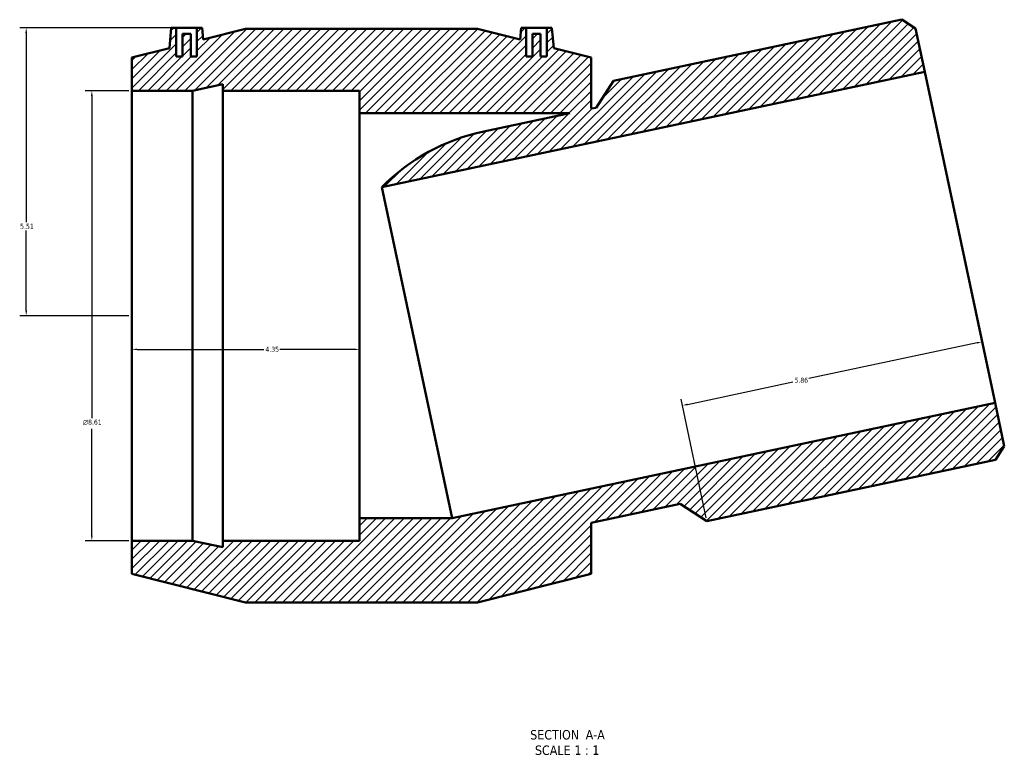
# Model space of a CAD drawing. Header units: inches. Extents: x -7.1 to 70.3, y -26.8 to 55.2.
# Tile 1 of 4: x 13.1 to 31.9, y -26.8 to -12.8. Entities that reach past the tile are written whole.
import ezdxf

# ---------------------------------------------------------------- set-up
doc = ezdxf.new("R2010")
doc.units = ezdxf.units.IN
doc.header["$MEASUREMENT"] = 0
for name, color, linetype, lineweight in [('Dimension (ANSI)', 7, 'Continuous', 25), ('Hatch (ANSI)', 7, 'Continuous', 18), ('Symbol (ANSI)', 7, 'Continuous', 25), ('Visible (ANSI)', 7, 'Continuous', 50)]:
    doc.layers.add(name, color=color, linetype=linetype, lineweight=lineweight)
doc.styles.add('Label Text (ANSI)', font='tahoma.ttf')
doc.styles.add('Note Text (ANSI)', font='tahoma.ttf')
doc.dimstyles.new('Default (ANSI)', dxfattribs={"dimtxt": 0.094488, "dimasz": 0.098425, "dimexe": 0.125, "dimexo": 0.0625, "dimgap": 0.031496, "dimtad": 0, "dimtih": 1, "dimtoh": 1, "dimrnd": 1e-08, "dimzin": 4, "dimdsep": 46, "dimtxsty": 'Note Text (ANSI)', "dimcen": 0.09, "dimdle": 0.393701, "dimclrd": 256, "dimclre": 256, "dimclrt": 5, "dimadec": 0, "dimazin": 1, "dimtfac": 1, "dimtofl": 0, "dimtmove": 0, "dimatfit": 3, "dimfxl": 1, "dimtolj": 1, "dimtzin": 4, "dimlwd": -1, "dimlwe": -1, "dimarcsym": 0})

# ---------------------------------------------------------------- blocks, each defined once
blk = doc.blocks.new('*D7')
at = {"layer": 'Defpoints', "color": 0, "transparency": 16777216}
for p in [(16.097, -12.942), (13.226, -18.452), (15.248, -18.452)]:
    blk.add_point(p, dxfattribs=at)
at = {"layer": 'Dimension (ANSI)', "transparency": 16777216}
for p, q in [((16.034, -12.942), (13.101, -12.942)), ((13.226, -13.04), (13.226, -16.662)), ((13.226, -18.353), (13.226, -16.822)), ((15.186, -18.452), (13.101, -18.452))]:
    blk.add_line(p, q, dxfattribs=at)
for points in [[(13.21, -13.04), (13.243, -13.04), (13.226, -12.942)], [(13.21, -18.353), (13.243, -18.353), (13.226, -18.452)]]:
    blk.add_solid(points, dxfattribs=at)
at = {"layer": 'Dimension (ANSI)', "color": 5, "transparency": 16777216, "insert": (13.11, -16.693), "char_height": 0.0945, "attachment_point": 1, "style": 'Note Text (ANSI)'}
blk.add_mtext('\\A1;5.51', dxfattribs=at)
blk = doc.blocks.new('*D8')
at = {"layer": 'Defpoints', "color": 0, "transparency": 16777216}
for p in [(15.248, -14.147), (14.481, -22.757), (15.248, -22.757)]:
    blk.add_point(p, dxfattribs=at)
at = {"layer": 'Dimension (ANSI)', "transparency": 16777216}
for p, q in [((15.186, -14.147), (14.356, -14.147)), ((14.481, -14.245), (14.481, -20.41)), ((14.481, -22.658), (14.481, -20.615)), ((15.186, -22.757), (14.356, -22.757))]:
    blk.add_line(p, q, dxfattribs=at)
for points in [[(14.465, -14.245), (14.498, -14.245), (14.481, -14.147)], [(14.465, -22.658), (14.498, -22.658), (14.481, -22.757)]]:
    blk.add_solid(points, dxfattribs=at)
at = {"layer": 'Dimension (ANSI)', "color": 5, "transparency": 16777216, "insert": (14.309, -20.442), "char_height": 0.09449, "attachment_point": 1, "style": 'Note Text (ANSI)'}
blk.add_mtext('\\A1;{\\fAIGDT|b0|i0;\\H0.0945;\\ln}\\fTahoma|b0|i0;\\H0.0945;8.61', dxfattribs=at)
blk = doc.blocks.new('*D9')
at = {"layer": 'Defpoints', "color": 0, "transparency": 16777216}
for p in [(15.248, -18.452), (19.598, -18.452), (19.598, -19.096)]:
    blk.add_point(p, dxfattribs=at)
at = {"layer": 'Dimension (ANSI)', "transparency": 16777216}
for p, q in [((15.347, -19.096), (17.77, -19.096)), ((19.5, -19.096), (18.076, -19.096))]:
    blk.add_line(p, q, dxfattribs=at)
for points in [[(15.347, -19.08), (15.347, -19.112), (15.248, -19.096)], [(19.5, -19.08), (19.5, -19.112), (19.598, -19.096)]]:
    blk.add_solid(points, dxfattribs=at)
at = {"layer": 'Dimension (ANSI)', "color": 5, "transparency": 16777216, "insert": (17.802, -19.047), "char_height": 0.0945, "attachment_point": 1, "style": 'Note Text (ANSI)'}
blk.add_mtext('\\A1;4.35', dxfattribs=at)
blk = doc.blocks.new('*D10')
at = {"layer": 'Defpoints', "color": 0, "transparency": 16777216}
for p in [(31.508, -18.951), (25.776, -20.169), (26.246, -22.382)]:
    blk.add_point(p, dxfattribs=at)
at = {"layer": 'Dimension (ANSI)', "transparency": 16777216}
for p, q in [((31.411, -18.971), (28.192, -19.656)), ((25.872, -20.149), (27.889, -19.72)), ((26.233, -22.321), (25.75, -20.047))]:
    blk.add_line(p, q, dxfattribs=at)
for points in [[(31.408, -18.955), (31.415, -18.988), (31.508, -18.951)], [(25.869, -20.133), (25.875, -20.165), (25.776, -20.169)]]:
    blk.add_solid(points, dxfattribs=at)
at = {"layer": 'Dimension (ANSI)', "color": 5, "transparency": 16777216, "insert": (27.92, -19.639), "char_height": 0.0945, "attachment_point": 1, "style": 'Note Text (ANSI)'}
blk.add_mtext('\\A1;5.86', dxfattribs=at)

msp = doc.modelspace()

# ---------------------------------------------------------------- hatches: boundary and pattern name
at = {"layer": 'Hatch (ANSI)'}
h = msp.add_hatch(dxfattribs=at)
h.set_pattern_fill('ANSI31', color=256, style=0)
edge = h.paths.add_edge_path()
edge.add_line((21.856, -12.962), (17.423, -12.962))
edge.add_line((17.423, -12.962), (16.609, -13.167))
edge.add_line((16.609, -13.167), (16.589, -12.942))
edge.add_line((16.589, -12.942), (16.491, -12.942))
edge.add_line((16.491, -12.942), (16.491, -13.493))
edge.add_line((16.491, -13.493), (16.372, -13.493))
edge.add_line((16.372, -13.493), (16.372, -13.06))
edge.add_line((16.372, -13.06), (16.215, -13.06))
edge.add_line((16.215, -13.06), (16.215, -13.493))
edge.add_line((16.215, -13.493), (16.097, -13.493))
edge.add_line((16.097, -13.493), (16.097, -12.942))
edge.add_line((16.097, -12.942), (15.998, -12.942))
edge.add_line((15.998, -12.942), (15.964, -13.33))
edge.add_line((15.964, -13.33), (15.248, -13.511))
edge.add_line((15.248, -13.511), (15.248, -14.147))
edge.add_line((15.248, -14.147), (16.408, -14.147))
edge.add_line((16.408, -14.147), (16.988, -14.023))
edge.add_line((16.988, -14.023), (16.988, -14.147))
edge.add_line((16.988, -14.147), (19.598, -14.147))
edge.add_line((19.598, -14.147), (19.598, -14.577))
edge.add_line((19.598, -14.577), (23.624, -14.577))
edge.add_line((23.624, -14.577), (21.976, -14.927))
edge.add_ellipse((22.781, -18.717), major_axis=(-3.79, -0.806), ratio=1, start_angle=270, end_angle=303.341)
edge.add_line((20.025, -15.994), (30.41, -13.787))
edge.add_line((30.41, -13.787), (30.234, -12.957))
edge.add_line((30.234, -12.957), (29.973, -12.787))
edge.add_line((29.973, -12.787), (24.456, -13.96))
edge.add_line((24.456, -13.96), (24.124, -14.471))
edge.add_line((24.124, -14.471), (24.031, -14.49))
edge.add_line((24.031, -14.49), (24.031, -13.511))
edge.add_line((24.031, -13.511), (23.315, -13.33))
edge.add_line((23.315, -13.33), (23.281, -12.942))
edge.add_line((23.281, -12.942), (23.183, -12.942))
edge.add_line((23.183, -12.942), (23.183, -13.493))
edge.add_line((23.183, -13.493), (23.064, -13.493))
edge.add_line((23.064, -13.493), (23.064, -13.06))
edge.add_line((23.064, -13.06), (22.907, -13.06))
edge.add_line((22.907, -13.06), (22.907, -13.493))
edge.add_line((22.907, -13.493), (22.789, -13.493))
edge.add_line((22.789, -13.493), (22.789, -12.942))
edge.add_line((22.789, -12.942), (22.69, -12.942))
edge.add_line((22.69, -12.942), (22.671, -13.167))
edge.add_line((22.671, -13.167), (21.856, -12.962))
h.paths.add_polyline_path([(17.423, -23.942), (21.856, -23.942), (24.031, -23.393), (24.031, -22.413), (25.736, -22.051), (26.246, -22.382), (31.763, -21.209), (31.932, -20.949), (31.756, -20.119), (21.371, -22.326), (19.598, -22.326), (19.598, -22.757), (16.988, -22.757), (16.988, -22.88), (16.408, -22.757), (15.248, -22.757), (15.248, -23.393)])

# ---------------------------------------------------------------- linework, layer by layer
at = {"layer": 'Visible (ANSI)'}
for p, q in [((29.973, -12.787), (24.456, -13.96)), ((30.234, -12.957), (29.973, -12.787)), ((15.998, -12.942), (15.964, -13.33)), ((16.097, -12.942), (15.998, -12.942)), ((16.097, -13.493), (16.097, -12.942)), ((16.097, -12.942), (16.491, -12.942)), ((16.589, -12.942), (16.491, -12.942)), ((16.491, -12.942), (16.491, -13.493)), ((16.609, -13.167), (16.589, -12.942)), ((17.423, -12.962), (16.609, -13.167)), ((21.856, -12.962), (17.423, -12.962)), ((22.671, -13.167), (21.856, -12.962)), ((22.69, -12.942), (22.671, -13.167)), ((22.789, -12.942), (22.69, -12.942)), ((22.789, -13.493), (22.789, -12.942)), ((22.789, -12.942), (23.183, -12.942)), ((23.281, -12.942), (23.183, -12.942)), ((23.183, -12.942), (23.183, -13.493)), ((23.315, -13.33), (23.281, -12.942)), ((30.41, -13.787), (30.234, -12.957)), ((16.372, -13.06), (16.215, -13.06)), ((16.215, -13.06), (16.215, -13.493)), ((16.372, -13.493), (16.372, -13.06)), ((23.064, -13.06), (22.907, -13.06)), ((22.907, -13.06), (22.907, -13.493)), ((23.064, -13.493), (23.064, -13.06)), ((15.964, -13.33), (15.248, -13.511)), ((24.031, -13.511), (23.315, -13.33)), ((15.248, -13.511), (15.248, -14.147)), ((16.215, -13.493), (16.097, -13.493)), ((16.491, -13.493), (16.372, -13.493)), ((22.907, -13.493), (22.789, -13.493)), ((23.183, -13.493), (23.064, -13.493)), ((24.031, -14.49), (24.031, -13.511)), ((20.025, -15.994), (30.41, -13.787)), ((30.41, -13.787), (31.756, -20.119)), ((16.408, -14.147), (16.988, -14.023)), ((16.988, -14.023), (16.988, -14.147)), ((24.456, -13.96), (24.124, -14.471)), ((15.248, -14.147), (16.408, -14.147)), ((15.248, -22.757), (15.248, -14.147)), ((16.408, -22.757), (16.408, -14.147)), ((16.988, -14.147), (19.598, -14.147)), ((16.988, -22.757), (16.988, -14.147)), ((19.598, -14.147), (19.598, -14.577)), ((24.124, -14.471), (24.031, -14.49)), ((19.598, -14.577), (23.624, -14.577)), ((19.598, -22.326), (19.598, -14.577)), ((23.624, -14.577), (21.976, -14.927)), ((20.025, -15.994), (21.371, -22.326)), ((31.756, -20.119), (21.371, -22.326)), ((31.932, -20.949), (31.756, -20.119)), ((31.763, -21.209), (31.932, -20.949)), ((26.246, -22.382), (31.763, -21.209)), ((24.031, -22.413), (25.736, -22.051)), ((25.736, -22.051), (26.246, -22.382)), ((21.371, -22.326), (19.598, -22.326)), ((19.598, -22.326), (19.598, -22.757)), ((24.031, -23.393), (24.031, -22.413)), ((16.408, -22.757), (15.248, -22.757)), ((15.248, -22.757), (15.248, -23.393)), ((16.988, -22.88), (16.408, -22.757)), ((19.598, -22.757), (16.988, -22.757)), ((16.988, -22.757), (16.988, -22.88)), ((15.248, -23.393), (17.423, -23.942)), ((21.856, -23.942), (24.031, -23.393)), ((17.423, -23.942), (21.856, -23.942))]:
    msp.add_line(p, q, dxfattribs=at)
msp.add_arc((22.781, -18.717), 3.875, 102, 135.341, dxfattribs=at)

# ---------------------------------------------------------------- texts
at = {"layer": 'Symbol (ANSI)', "char_height": 0.18, "attachment_point": 7, "style": 'Label Text (ANSI)'}
for s, insert in [('SECTION', (22.865, -26.564)), (' A-A', (23.858, -26.56)), ('SCALE', (22.956, -26.86)), (' 1 : 1', (23.644, -26.856))]:
    msp.add_mtext(s, dxfattribs=dict(at, insert=insert))

# ---------------------------------------------------------------- dimensions: what is measured, and where the dimension line sits
at = {"layer": 'Dimension (ANSI)'}
for base, p1, p2, angle, override, picture, middle in [((13.226, -18.452), (16.097, -12.942), (15.248, -18.452), 90, {"dimgap": 0.031496, "dimdec": 2, "dimtol": 0, "dimlim": 0, "dimtp": 0, "dimtm": 0, "dimtdec": 2, "dimatfit": 1}, '*D7', (13.226, -16.742)), ((19.598, -19.096), (15.248, -18.452), (19.598, -18.452), 180, {"dimgap": 0.031496, "dimtih": 0, "dimtoh": 0, "dimdec": 2, "dimse1": 1, "dimse2": 1, "dimtol": 0, "dimlim": 0, "dimtp": 0, "dimtm": 0, "dimtdec": 2, "dimatfit": 1}, '*D9', (17.923, -19.096)), ((25.776, -20.169), (31.508, -18.951), (26.246, -22.382), 12, {"dimgap": 0.031496, "dimdec": 2, "dimse1": 1, "dimtol": 0, "dimlim": 0, "dimtp": 0, "dimtm": 0, "dimtdec": 2, "dimatfit": 1}, '*D10', (28.04, -19.688))]:
    dim = msp.add_linear_dim(base=base, p1=p1, p2=p2, angle=angle, dimstyle='Default (ANSI)', override=override, dxfattribs=at)
    dim.commit()
    dim.dimension.update_dxf_attribs({"geometry": picture, "text_midpoint": middle, "dimtype": 160})
dim = msp.add_linear_dim(base=(14.481, -22.757), p1=(15.248, -14.147), p2=(15.248, -22.757), angle=90, text='{\\fAIGDT|b0|i0;\\H0.0945;\\ln}\\fTahoma|b0|i0;\\H0.0945;<>', dimstyle='Default (ANSI)', override={"dimgap": 0.031496, "dimdec": 2, "dimtol": 0, "dimlim": 0, "dimtp": 0, "dimtm": 0, "dimtdec": 2, "dimatfit": 1}, dxfattribs=at)
dim.commit()
dim.dimension.update_dxf_attribs({"geometry": '*D8', "text_midpoint": (14.481, -20.513), "dimtype": 160})

doc.saveas('drawing.dxf')
